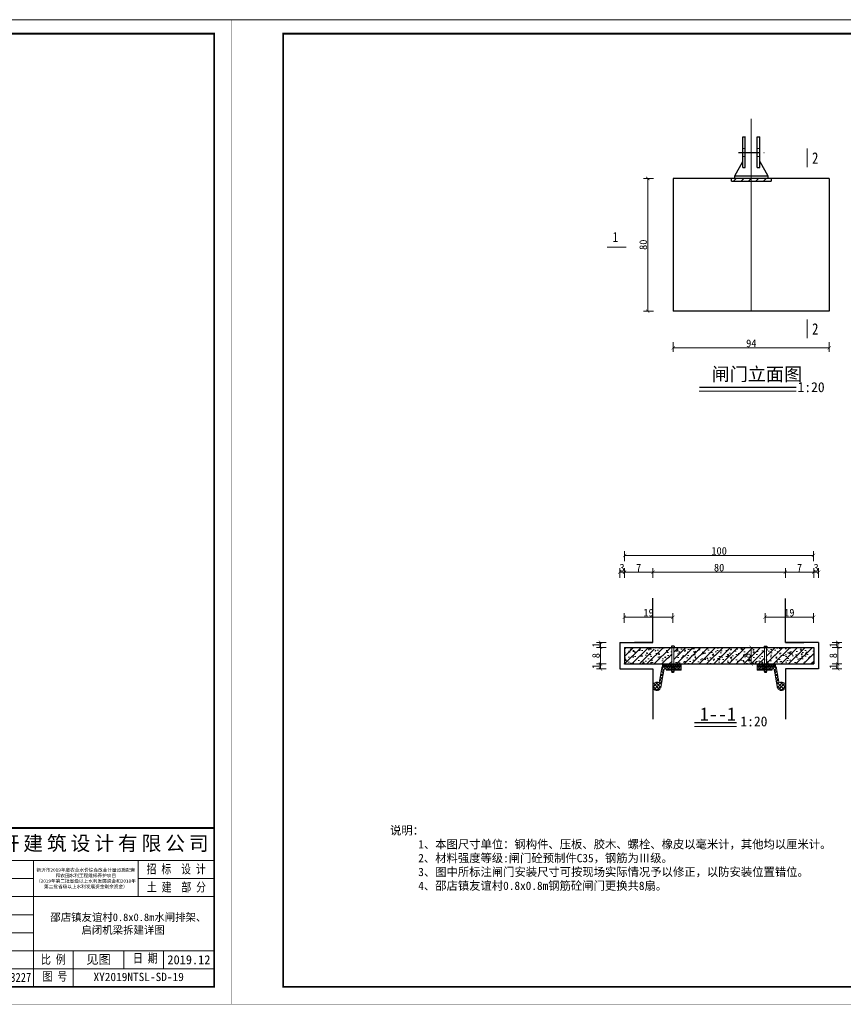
# Model space of a CAD drawing. Extents: x 36231 to 595326, y 3059 to 3871788.
# Tile 41 of 143: x 584519 to 584767, y 3865301 to 3865598. Entities that reach past the tile are written whole.
import ezdxf
from ezdxf.lldxf.tags import DXFTag

# ---------------------------------------------------------------- set-up
doc = ezdxf.new("R2010")
doc.units = 0
doc.header["$PDMODE"] = 32
doc.header["$PDSIZE"] = 0.2
doc.linetypes.add('CENTER', pattern=[50.800000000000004, 31.75, -6.35, 6.35, -6.35])
doc.linetypes.add('HIDDEN', pattern=[0.375, 0.25, -0.125])
doc.layers.get('0').update_dxf_attribs({"linetype": 'CONTINUOUS'})
doc.layers.get('Defpoints').update_dxf_attribs({"linetype": 'CONTINUOUS'})
for name, color, linetype, lineweight in [('0.09标注线', 3, 'CONTINUOUS', 9), ('0.13文字', 3, 'CONTINUOUS', 13), ('图框１', 5, 'CONTINUOUS', 60), ('文字', 7, 'CONTINUOUS', 15), ('文字层', 7, 'CONTINUOUS', 15), ('标注线', 7, 'CONTINUOUS', 18), ('粗实线', 1, 'CONTINUOUS', 40), ('细实线', 3, 'CONTINUOUS', 20), ('细线', 7, 'CONTINUOUS', 15), ('虚线', 251, 'HIDDEN', 15), ('轮廓西线', 1, 'CONTINUOUS', 15)]:
    doc.layers.add(name, color=color, linetype=linetype, lineweight=lineweight)
doc.layers.add('图层4', color=255, linetype='CONTINUOUS')
doc.layers.add('点划线', color=3, linetype='CENTER')
doc.styles.add('-仿宋_GB2312', font='仿宋_GB2312_0.ttf')
doc.styles.add('LYJFS', font='times.ttf', dxfattribs={"width": 0.7})
tags = doc.linetypes.add('DASHDOT2', pattern=[0.5, 0.25, -0.125, 0, -0.125]).pattern_tags.tags
tags[10:11] = [DXFTag(74, 4), DXFTag(75, 0), DXFTag(340, '0'), DXFTag(46, 1.0), DXFTag(50, 0.0), DXFTag(44, 0.0), DXFTag(45, 0.0)]
tags[8:9] = [DXFTag(74, 4), DXFTag(75, 0), DXFTag(340, '0'), DXFTag(46, 1.0), DXFTag(50, 0.0), DXFTag(44, 0.0), DXFTag(45, 0.0)]
tags[6:7] = [DXFTag(74, 4), DXFTag(75, 0), DXFTag(340, '0'), DXFTag(46, 1.0), DXFTag(50, 0.0), DXFTag(44, 0.0), DXFTag(45, 0.0)]
tags[4:5] = [DXFTag(74, 4), DXFTag(75, 0), DXFTag(340, '0'), DXFTag(46, 1.0), DXFTag(50, 0.0), DXFTag(44, 0.0), DXFTag(45, 0.0)]
doc.dimstyles.new('zzzz STANDARD', dxfattribs={"dimtxt": 2.3, "dimasz": 1, "dimexe": 1.25, "dimexo": 1.5, "dimgap": 0.2, "dimtad": 1, "dimdec": 0, "dimlfac": 10, "dimzin": 0, "dimdsep": 46, "dimtxsty": '-仿宋_GB2312', "dimblk": 'ARCHTICK', "dimcen": 0.09, "dimadec": 0, "dimazin": 0, "dimtfac": 1, "dimtdec": 0, "dimtix": 1, "dimtmove": 2, "dimatfit": 3, "dimfxl": 1.7, "dimfxlon": 1, "dimtolj": 1, "dimtzin": 0, "dimlwd": 9, "dimlwe": 9, "dimarcsym": 0})

# ---------------------------------------------------------------- blocks, each defined once
blk = doc.blocks.new('eesz')
at = {"layer": '图框１', "color": 7, "const_width": 0.46666665}
blk.add_lwpolyline([(25244.47424427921, -497.5989567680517), (25244.47424427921, -1980.561866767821), (27344.47416927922, -1980.561866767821), (27344.47416927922, -497.5989567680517)], close=True, dxfattribs=at)
blk.add_lwpolyline([(25244.47424427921, -497.5989567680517), (25244.47424427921, -1980.561866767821), (27344.47416927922, -1980.561866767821), (27344.47416927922, -497.5989567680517)], close=True, dxfattribs=at)
at = {"layer": '图框１', "color": 5, "const_width": 0.46666665}
blk.add_lwpolyline([(25244.47424427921, -497.5989567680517), (25244.47424427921, -1980.561866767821), (27344.47416927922, -1980.561866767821), (27344.47416927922, -497.5989567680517)], close=True, dxfattribs=at)
at = {"layer": '图框１', "color": 7}
blk.add_lwpolyline([(25322.25201927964, -518.3396967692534, 3.111110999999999, 3.111110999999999, 0), (27318.54824427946, -518.3396967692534, 2.592592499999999, 2.592592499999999, 0), (27318.54824427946, -1954.635941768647, 2.592592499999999, 2.592592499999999, 0), (25322.25201927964, -1954.635941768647, 2.592592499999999, 2.592592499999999, 0)], format="xyseb", close=True, dxfattribs=at)
blk.add_lwpolyline([(25322.25201927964, -518.3396967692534, 3.111110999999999, 3.111110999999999, 0), (27318.54824427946, -518.3396967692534, 2.592592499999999, 2.592592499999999, 0), (27318.54824427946, -1954.635941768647, 2.592592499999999, 2.592592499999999, 0), (25322.25201927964, -1954.635941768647, 2.592592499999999, 2.592592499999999, 0)], format="xyseb", close=True, dxfattribs=at)
at = {"layer": '图框１', "color": 5}
blk.add_lwpolyline([(25322.25201927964, -518.3396967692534, 3.111110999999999, 3.111110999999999, 0), (27318.54824427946, -518.3396967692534, 2.592592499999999, 2.592592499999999, 0), (27318.54824427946, -1954.635941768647, 2.592592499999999, 2.592592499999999, 0), (25322.25201927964, -1954.635941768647, 2.592592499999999, 2.592592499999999, 0)], format="xyseb", close=True, dxfattribs=at)
at = {"layer": '细线', "color": 7}
for p, q in [((26850.32603877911, -1715.080394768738), (27318.54824427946, -1715.080394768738)), ((26850.32603877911, -1764.080393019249), (27318.54824427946, -1764.080393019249)), ((26910.21492552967, -1764.080393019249), (26910.21492552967, -1927.41372051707)), ((27008.21492202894, -1764.080393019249), (27008.21492202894, -1927.41372051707)), ((27046.32603177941, -1764.080393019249), (27046.32603177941, -1954.635941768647)), ((27204.21491502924, -1764.080393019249), (27204.21491502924, -1818.524835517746)), ((26850.32603877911, -1791.302614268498), (27046.32603177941, -1791.302614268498)), ((27204.21491502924, -1791.302614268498), (27318.54824427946, -1791.302614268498)), ((26850.32603877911, -1818.524835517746), (27318.54824427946, -1818.524835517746)), ((26850.32603877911, -1845.747056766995), (27046.32603177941, -1845.747056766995)), ((26654.32604577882, -1864.802611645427), (26654.32604577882, -1954.635941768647)), ((26752.32604227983, -1864.802611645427), (26752.32604227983, -1954.635941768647)), ((26556.32604927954, -1872.969278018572), (26850.32603877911, -1872.969278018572)), ((26850.32603877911, -1872.969278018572), (27046.32603177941, -1872.969278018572)), ((26556.32604927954, -1894.747055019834), (26850.32603877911, -1894.747055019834)), ((26850.32603877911, -1900.191499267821), (27318.54824427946, -1900.191499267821)), ((27106.21491852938, -1900.191499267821), (27106.21491852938, -1954.635941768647)), ((27182.43713802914, -1900.191499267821), (27182.43713802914, -1927.41372051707)), ((27242.3260247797, -1900.191499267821), (27242.3260247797, -1927.41372051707)), ((26556.32604927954, -1913.80260989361), (26850.32603877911, -1913.80260989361)), ((26850.32603877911, -1927.41372051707), (27318.54824427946, -1927.41372051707)), ((26556.32604927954, -1932.858164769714), (26850.32603877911, -1932.858164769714))]:
    blk.add_line(p, q, dxfattribs=at)
at = {"layer": '细线', "color": 7, "const_width": 2.722222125}
for points in [[(27318.54824427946, -1715.080394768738), (26850.32603877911, -1715.080394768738), (26850.32603877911, -1954.635941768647)], [(26556.32604927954, -1864.802611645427), (26556.32604927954, -1954.635941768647)]]:
    blk.add_lwpolyline(points, dxfattribs=at)
at = {"layer": '文字', "color": 7, "line_spacing_factor": 0.5, "style": '-仿宋_GB2312'}
for s, insert, char_height, width, attachment_point in [('{\\fSimSun|b0|i0|c134|p2;\\T1.2;\\C256;四川万鼎轩建筑设计有限公司}', (27084.4371415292, -1739.580393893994), 21.777777, 468.2222055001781, 5), ('{\\W0.8;批 准}', (26880.2704821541, -1777.691503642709), 13.611110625, 59.88888675, 5), ('{\\W0.8;招 标  设 计}', (27261.29137848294, -1777.691503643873), 13.611110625, 114.1529269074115, 5), ('{\\W0.8;核 定}', (26880.2704821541, -1804.913724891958), 13.611110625, 59.88888675, 5), ('{\\W0.8;土 建  部 分}', (27261.66570545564, -1804.913724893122), 13.611110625, 114.9015808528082, 5), ('{\\W0.8;审 查}', (26880.2704821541, -1832.135946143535), 13.611110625, 59.88888675, 5), ('{\\W0.8;校 核}', (26880.2704821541, -1859.358167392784), 13.611110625, 59.88888675, 5), ('{\\W0.8;设 计}', (26880.2704821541, -1886.580388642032), 13.611110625, 59.88888675, 5), ('{\\W0.8;制 图}', (26880.2704821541, -1913.80260989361), 13.611110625, 59.88888675, 5), ('{\\W0.8;比 例}', (27076.27047515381, -1913.80260989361), 13.611110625, 59.88888675, 5), ('见图', (27144.32602827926, -1913.802609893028), 13.611110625, 76.22221949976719, 5), ('{\\W0.8;日 期}', (27196.2089412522, -1904.442667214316), 13.611110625, 54.50771360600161, 1), ('2019.12', (27280.437134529, -1913.80260989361), 13.611110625, 76.22221950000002, 5), ('{\\W0.7; 会签单位}', (26605.32604752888, -1943.747053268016), 10.8888885, 97.9999965, 5), ('{\\W0.7;会签者}', (26703.32604402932, -1943.747053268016), 10.8888885, 97.9999965, 5), ('{\\W0.7;日期}', (26801.32604052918, -1943.747053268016), 10.8888885, 97.9999965, 5), ('{\\W0.85;设计证书编号：A251033227}', (26948.32603527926, -1941.024831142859), 13.611110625, 195.9999930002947, 5), ('{\\W0.8;图 号}', (27060.09783500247, -1931.664888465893), 13.611110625, 54.50771360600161, 1)]:
    blk.add_mtext(s, dxfattribs=dict(at, insert=insert, char_height=char_height, width=width, attachment_point=attachment_point))
at = {"layer": '文字', "color": 7, "insert": (27125.27047340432, -1791.302614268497), "char_height": 5, "width": 157.8888832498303, "attachment_point": 5, "style": '-仿宋_GB2312'}
blk.add_mtext('新沂市2019年度农业水价综合改革计量设施配套\\P和农田水利工程维修养护项目\\P（2019年第二批省级以上水利发展资金和2018年\\P第二批省级以上水利发展资金剩余资金）', dxfattribs=at)
blk = doc.blocks.new('_ARCHTICK')
at = {"color": 0, "linetype": 'ByBlock', "const_width": 0.15}
blk.add_lwpolyline([(-0.5, -0.5), (0.5, 0.5)], dxfattribs=at)
blk = doc.blocks.new('*D2252')
at = {"layer": 'Defpoints', "color": 0, "lineweight": 13}
for p in [(584701.0108548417, 3865403.494614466), (584693.7798039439, 3865401.994614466), (584699.5608548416, 3865401.994614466)]:
    blk.add_point(p, dxfattribs=at)
at = {"layer": '细实线', "color": 0, "lineweight": 9}
for p, q in [((584695.4798039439, 3865403.494614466), (584692.5298039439, 3865403.494614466)), ((584693.7798039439, 3865403.494614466), (584693.7798039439, 3865401.994614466)), ((584695.4798039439, 3865401.994614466), (584692.5298039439, 3865401.994614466))]:
    blk.add_line(p, q, dxfattribs=at)
for p, rotation in [((584693.7798039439, 3865403.494614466), 90), ((584693.7798039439, 3865401.994614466), 270)]:
    blk.add_blockref('_ARCHTICK', p, dxfattribs=dict(at, rotation=rotation))
at = {"layer": '细实线', "color": 0, "lineweight": 9, "insert": (584692.4298039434, 3865402.744614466), "char_height": 2.3, "attachment_point": 5, "rotation": 90, "style": '-仿宋_GB2312'}
blk.add_mtext('\\A1;1', dxfattribs=at)
blk = doc.blocks.new('*D2253')
at = {"layer": 'Defpoints', "color": 0, "lineweight": 13}
for p in [(584693.7798039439, 3865409.994614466), (584700.3894262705, 3865409.994614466), (584701.0108548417, 3865408.494614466)]:
    blk.add_point(p, dxfattribs=at)
at = {"layer": '细实线', "color": 0, "lineweight": 9}
for p, q in [((584695.4798039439, 3865409.994614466), (584692.5298039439, 3865409.994614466)), ((584695.4798039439, 3865408.494614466), (584692.5298039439, 3865408.494614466)), ((584693.7798039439, 3865408.494614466), (584693.7798039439, 3865409.994614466))]:
    blk.add_line(p, q, dxfattribs=at)
for p, rotation in [((584693.7798039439, 3865409.994614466), 90), ((584693.7798039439, 3865408.494614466), 270)]:
    blk.add_blockref('_ARCHTICK', p, dxfattribs=dict(at, rotation=rotation))
at = {"layer": '细实线', "color": 0, "lineweight": 9, "insert": (584692.4298039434, 3865409.244614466), "char_height": 2.3, "attachment_point": 5, "rotation": 90, "style": '-仿宋_GB2312'}
blk.add_mtext('\\A1;1', dxfattribs=at)
blk = doc.blocks.new('*D2245')
at = {"layer": 'Defpoints', "color": 0, "lineweight": 13}
for p in [(584701.0108548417, 3865431.15087729), (584699.5608548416, 3865407.835886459), (584701.0108548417, 3865404.335886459)]:
    blk.add_point(p, dxfattribs=at)
at = {"layer": '细实线', "color": 0, "lineweight": 9}
for p, q in [((584699.5608548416, 3865429.45087729), (584699.5608548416, 3865432.40087729)), ((584701.0108548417, 3865429.45087729), (584701.0108548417, 3865432.40087729)), ((584699.5608548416, 3865431.15087729), (584701.0108548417, 3865431.15087729))]:
    blk.add_line(p, q, dxfattribs=at)
at = {"layer": '细实线', "color": 0, "lineweight": 9, "rotation": 180}
blk.add_blockref('_ARCHTICK', (584699.5608548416, 3865431.15087729), dxfattribs=at)
at = {"layer": '细实线', "color": 0, "lineweight": 9}
blk.add_blockref('_ARCHTICK', (584701.0108548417, 3865431.15087729), dxfattribs=at)
at = {"layer": '细实线', "color": 0, "lineweight": 9, "insert": (584700.2858548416, 3865432.50087729), "char_height": 2.3, "attachment_point": 5, "style": '-仿宋_GB2312'}
blk.add_mtext('\\A1;3', dxfattribs=at)
blk = doc.blocks.new('*D2254')
at = {"layer": 'Defpoints', "color": 0, "lineweight": 13}
for p in [(584758.0108548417, 3865403.494614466), (584759.4608548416, 3865401.994614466), (584765.2419057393, 3865401.994614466)]:
    blk.add_point(p, dxfattribs=at)
at = {"layer": '细实线', "color": 0, "lineweight": 9}
for p, q in [((584763.5419057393, 3865403.494614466), (584766.4919057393, 3865403.494614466)), ((584765.2419057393, 3865403.494614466), (584765.2419057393, 3865401.994614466)), ((584763.5419057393, 3865401.994614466), (584766.4919057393, 3865401.994614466))]:
    blk.add_line(p, q, dxfattribs=at)
for p, rotation in [((584765.2419057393, 3865403.494614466), 90), ((584765.2419057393, 3865401.994614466), 270)]:
    blk.add_blockref('_ARCHTICK', p, dxfattribs=dict(at, rotation=rotation))
at = {"layer": '细实线', "color": 0, "lineweight": 9, "insert": (584763.8919057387, 3865402.744614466), "char_height": 2.3, "attachment_point": 5, "rotation": 90, "style": '-仿宋_GB2312'}
blk.add_mtext('\\A1;1', dxfattribs=at)
blk = doc.blocks.new('*D2246')
at = {"layer": 'Defpoints', "color": 0, "lineweight": 13}
for p in [(584758.0108548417, 3865431.15087729), (584749.4608548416, 3865407.835886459), (584758.0108548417, 3865404.335886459)]:
    blk.add_point(p, dxfattribs=at)
at = {"layer": '细实线', "color": 0, "lineweight": 9}
for p, q in [((584749.4608548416, 3865429.45087729), (584749.4608548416, 3865432.40087729)), ((584758.0108548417, 3865429.45087729), (584758.0108548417, 3865432.40087729)), ((584749.4608548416, 3865431.15087729), (584758.0108548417, 3865431.15087729))]:
    blk.add_line(p, q, dxfattribs=at)
at = {"layer": '细实线', "color": 0, "lineweight": 9, "rotation": 180}
blk.add_blockref('_ARCHTICK', (584749.4608548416, 3865431.15087729), dxfattribs=at)
at = {"layer": '细实线', "color": 0, "lineweight": 9}
blk.add_blockref('_ARCHTICK', (584758.0108548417, 3865431.15087729), dxfattribs=at)
at = {"layer": '细实线', "color": 0, "lineweight": 9, "insert": (584753.7358548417, 3865432.50087729), "char_height": 2.3, "attachment_point": 5, "style": '-仿宋_GB2312'}
blk.add_mtext('\\A1;7', dxfattribs=at)
blk = doc.blocks.new('*D2255')
at = {"layer": 'Defpoints', "color": 0, "lineweight": 13}
for p in [(584758.0108548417, 3865408.494614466), (584758.6322834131, 3865409.994614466), (584765.2419057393, 3865409.994614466)]:
    blk.add_point(p, dxfattribs=at)
at = {"layer": '细实线', "color": 0, "lineweight": 9}
for p, q in [((584763.5419057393, 3865409.994614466), (584766.4919057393, 3865409.994614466)), ((584763.5419057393, 3865408.494614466), (584766.4919057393, 3865408.494614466)), ((584765.2419057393, 3865408.494614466), (584765.2419057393, 3865409.994614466))]:
    blk.add_line(p, q, dxfattribs=at)
for p, rotation in [((584765.2419057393, 3865409.994614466), 90), ((584765.2419057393, 3865408.494614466), 270)]:
    blk.add_blockref('_ARCHTICK', p, dxfattribs=dict(at, rotation=rotation))
at = {"layer": '细实线', "color": 0, "lineweight": 9, "insert": (584763.8919057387, 3865409.244614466), "char_height": 2.3, "attachment_point": 5, "rotation": 90, "style": '-仿宋_GB2312'}
blk.add_mtext('\\A1;1', dxfattribs=at)
blk = doc.blocks.new('*D2248')
at = {"layer": 'Defpoints', "color": 0, "lineweight": 13}
for p in [(584758.0108548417, 3865431.15087729), (584759.4608548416, 3865407.835886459), (584758.0108548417, 3865404.335886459)]:
    blk.add_point(p, dxfattribs=at)
at = {"layer": '细实线', "color": 0, "lineweight": 9}
for p, q in [((584758.0108548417, 3865429.45087729), (584758.0108548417, 3865432.40087729)), ((584759.4608548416, 3865429.45087729), (584759.4608548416, 3865432.40087729)), ((584759.4608548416, 3865431.15087729), (584758.0108548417, 3865431.15087729))]:
    blk.add_line(p, q, dxfattribs=at)
at = {"layer": '细实线', "color": 0, "lineweight": 9, "rotation": 180}
blk.add_blockref('_ARCHTICK', (584758.0108548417, 3865431.15087729), dxfattribs=at)
at = {"layer": '细实线', "color": 0, "lineweight": 9}
blk.add_blockref('_ARCHTICK', (584759.4608548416, 3865431.15087729), dxfattribs=at)
at = {"layer": '细实线', "color": 0, "lineweight": 9, "insert": (584758.7358548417, 3865432.50087729), "char_height": 2.3, "attachment_point": 5, "style": '-仿宋_GB2312'}
blk.add_mtext('\\A1;3', dxfattribs=at)
blk = doc.blocks.new('*D2249')
at = {"layer": 'Defpoints', "color": 0, "lineweight": 13}
for p in [(584709.5608548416, 3865431.15087729), (584709.5608548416, 3865423.306985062), (584749.4608548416, 3865423.257461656)]:
    blk.add_point(p, dxfattribs=at)
at = {"layer": '细实线', "color": 0, "lineweight": 9}
for p, q in [((584709.5608548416, 3865429.45087729), (584709.5608548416, 3865432.40087729)), ((584749.4608548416, 3865429.45087729), (584749.4608548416, 3865432.40087729)), ((584749.4608548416, 3865431.15087729), (584709.5608548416, 3865431.15087729))]:
    blk.add_line(p, q, dxfattribs=at)
at = {"layer": '细实线', "color": 0, "lineweight": 9, "rotation": 180}
blk.add_blockref('_ARCHTICK', (584709.5608548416, 3865431.15087729), dxfattribs=at)
at = {"layer": '细实线', "color": 0, "lineweight": 9}
blk.add_blockref('_ARCHTICK', (584749.4608548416, 3865431.15087729), dxfattribs=at)
at = {"layer": '细实线', "color": 0, "lineweight": 9, "insert": (584729.5108548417, 3865432.50087729), "char_height": 2.3, "attachment_point": 5, "style": '-仿宋_GB2312'}
blk.add_mtext('\\A1;80', dxfattribs=at)
blk = doc.blocks.new('*D2250')
at = {"layer": 'Defpoints', "color": 0, "lineweight": 13}
for p in [(584701.0108548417, 3865431.15087729), (584701.0108548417, 3865429.45087729), (584709.5608548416, 3865423.306985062)]:
    blk.add_point(p, dxfattribs=at)
at = {"layer": '细实线', "color": 0, "lineweight": 9}
for p, q in [((584701.0108548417, 3865430.95087729), (584701.0108548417, 3865432.40087729)), ((584709.5608548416, 3865429.45087729), (584709.5608548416, 3865432.40087729)), ((584709.5608548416, 3865431.15087729), (584701.0108548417, 3865431.15087729))]:
    blk.add_line(p, q, dxfattribs=at)
at = {"layer": '细实线', "color": 0, "lineweight": 9, "rotation": 180}
blk.add_blockref('_ARCHTICK', (584701.0108548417, 3865431.15087729), dxfattribs=at)
at = {"layer": '细实线', "color": 0, "lineweight": 9}
blk.add_blockref('_ARCHTICK', (584709.5608548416, 3865431.15087729), dxfattribs=at)
at = {"layer": '细实线', "color": 0, "lineweight": 9, "insert": (584705.2858548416, 3865432.50087729), "char_height": 2.3, "attachment_point": 5, "style": '-仿宋_GB2312'}
blk.add_mtext('\\A1;7', dxfattribs=at)
blk = doc.blocks.new('*D2241')
at = {"layer": 'Defpoints', "color": 0, "lineweight": 13}
for p in [(584739.1811104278, 3865408.494614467), (584739.1811104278, 3865408.494614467), (584739.181110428, 3865403.494614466)]:
    blk.add_point(p, dxfattribs=at)
at = {"layer": '细实线', "color": 0, "lineweight": 9}
for p, q in [((584739.1811104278, 3865408.494614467), (584737.9311104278, 3865408.494614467)), ((584739.1811104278, 3865403.494614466), (584739.1811104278, 3865408.494614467)), ((584739.1811104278, 3865403.494614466), (584737.9311104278, 3865403.494614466))]:
    blk.add_line(p, q, dxfattribs=at)
for p, rotation in [((584739.1811104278, 3865408.494614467), 90), ((584739.1811104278, 3865403.494614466), 270)]:
    blk.add_blockref('_ARCHTICK', p, dxfattribs=dict(at, rotation=rotation))
at = {"layer": '细实线', "color": 0, "lineweight": 9, "insert": (584737.8311104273, 3865405.994614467), "char_height": 2.3, "attachment_point": 5, "rotation": 90, "style": '-仿宋_GB2312'}
blk.add_mtext('\\A1;8', dxfattribs=at)
blk = doc.blocks.new('*D2243')
at = {"layer": 'Defpoints', "color": 0, "lineweight": 13}
for p in [(584743.3451796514, 3865417.582177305), (584757.9608548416, 3865408.494614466), (584743.3451796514, 3865400.927269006)]:
    blk.add_point(p, dxfattribs=at)
at = {"layer": '细实线', "color": 0, "lineweight": 9}
for p, q in [((584743.3451796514, 3865415.882177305), (584743.3451796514, 3865418.832177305)), ((584757.9608548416, 3865417.582177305), (584743.3451796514, 3865417.582177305)), ((584757.9608548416, 3865415.882177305), (584757.9608548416, 3865418.832177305))]:
    blk.add_line(p, q, dxfattribs=at)
at = {"layer": '细实线', "color": 0, "lineweight": 9, "rotation": 180}
blk.add_blockref('_ARCHTICK', (584743.3451796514, 3865417.582177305), dxfattribs=at)
at = {"layer": '细实线', "color": 0, "lineweight": 9}
blk.add_blockref('_ARCHTICK', (584757.9608548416, 3865417.582177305), dxfattribs=at)
at = {"layer": '细实线', "color": 0, "lineweight": 9, "insert": (584750.6530172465, 3865418.932177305), "char_height": 2.3, "attachment_point": 5, "style": '-仿宋_GB2312'}
blk.add_mtext('\\A1;19', dxfattribs=at)

msp = doc.modelspace()

# ---------------------------------------------------------------- hatches: boundary and pattern name
at = {"layer": '0.09标注线', "lineweight": 13}
h = msp.add_hatch(dxfattribs=at)
h.set_pattern_fill('ANSI31', color=256, scale=0.5, style=0)
h.set_pattern_definition([(45, (584701.0108548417, 3865403.494614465), (-1.122532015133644, 1.122532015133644), [])])
h.paths.add_polyline_path([(584758.0108548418, 3865403.494614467), (584758.0108548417, 3865408.494614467), (584749.0233548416, 3865408.494614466), (584749.0233548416, 3865407.582277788, -0.5773502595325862), (584748.863644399, 3865407.490068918, 0.1316525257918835), (584748.9168812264, 3865407.475804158, 0.4142135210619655), (584749.0233548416, 3865407.582277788), (584749.0233548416, 3865408.494614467), (584743.6951796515, 3865408.494614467), (584743.6951796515, 3865403.494614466), (584746.4951796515, 3865403.494614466)])
h.paths.add_polyline_path([(584743.0951796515, 3865403.494614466), (584743.0951796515, 3865408.494614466), (584715.9265300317, 3865408.494614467), (584715.9265300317, 3865403.494614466), (584718.1265300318, 3865403.494614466)])
h.paths.add_polyline_path([(584715.3265300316, 3865403.494614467), (584715.3265300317, 3865408.494614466), (584710.2113021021, 3865408.494614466), (584710.2113021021, 3865407.582277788, -1.000033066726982), (584709.9983548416, 3865407.582277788), (584709.9983548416, 3865408.494614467), (584702.6233548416, 3865408.494614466), (584702.6233548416, 3865407.582277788, -1), (584702.4104075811, 3865407.582277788), (584702.4104075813, 3865408.494614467), (584701.0108548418, 3865408.494614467), (584701.0108548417, 3865403.494614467)])
h.paths.add_polyline_path([(584736.0613910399, 3865404.08312798), (584736.0613910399, 3865407.906100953), (584739.5113910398, 3865407.906100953), (584739.5113910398, 3865404.08312798)], flags=24)
h = msp.add_hatch(dxfattribs=at)
h.set_pattern_fill('AR-CONC', color=256, scale=0.02, style=0)
h.set_pattern_definition([(49.99999999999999, (584701.0108548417, 3865403.494614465), (3.64369337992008, -0.3187817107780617), [0.381, -4.191000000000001]), (355, (584701.0108548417, 3865403.494614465), (-0.7048565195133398, 3.8211328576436), [0.3048, -3.3528]), (100.451, (584701.3144948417, 3865403.468049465), (2.938850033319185, 3.502333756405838), [0.3238, -3.5618]), (46.18420000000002, (584701.0108548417, 3865404.510614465), (5.421580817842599, -0.8408465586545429), [0.5714999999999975, -6.28649999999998]), (96.6356, (584701.4626528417, 3865404.440544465), (4.748084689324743, 4.948511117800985), [0.4857, -5.3427]), (351.1840000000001, (584701.0108548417, 3865404.510614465), (4.748092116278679, 4.948502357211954), [0.4572, -5.0292]), (21, (584701.5188548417, 3865404.256614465), (3.032297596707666, -2.04531037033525), [0.381, -4.191000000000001]), (326.0000000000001, (584701.5188548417, 3865404.256614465), (1.236040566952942, 3.683759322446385), [0.3048, -3.3528]), (71.4514, (584701.7715448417, 3865404.086172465), (4.268329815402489, 1.638457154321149), [0.3238, -3.5618]), (37.50000000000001, (584701.0108548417, 3865403.494614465), (0.06177206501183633, 1.691100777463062), [0, -3.31216, 0, -3.4036, 0, -3.3655]), (7.499999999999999, (584701.0108548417, 3865403.494614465), (1.336393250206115, 2.00361149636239), [0, -1.94056, 0, -3.23596, 0, -1.2827]), (327.5, (584699.8780148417, 3865403.494614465), (2.711811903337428, -0.1145748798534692), [0, -1.27, 0, -3.9624, 0, -5.2578]), (317.5, (584699.3700148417, 3865403.494614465), (2.962583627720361, 0.5085298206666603), [0, -1.651, 0, -2.63144, 0, -3.7338])])
h.paths.add_polyline_path([(584743.6951796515, 3865403.494614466), (584746.4951796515, 3865403.494614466), (584758.0108548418, 3865403.494614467), (584758.0108548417, 3865408.494614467), (584749.0233548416, 3865408.494614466), (584749.0233548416, 3865407.582277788, -0.5773502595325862), (584748.863644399, 3865407.490068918, 0.1316525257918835), (584748.9168812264, 3865407.475804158, 0.4142135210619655), (584749.0233548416, 3865407.582277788), (584749.0233548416, 3865408.494614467), (584743.6951796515, 3865408.494614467)])
h.paths.add_polyline_path([(584715.9265300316, 3865408.494614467), (584715.9265300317, 3865403.494614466), (584718.1265300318, 3865403.494614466), (584743.0951796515, 3865403.494614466), (584743.0951796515, 3865408.494614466)])
h.paths.add_polyline_path([(584710.2113021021, 3865408.494614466), (584710.2113021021, 3865407.582277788, -1.000033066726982), (584709.9983548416, 3865407.582277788), (584709.9983548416, 3865408.494614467), (584702.6233548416, 3865408.494614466), (584702.6233548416, 3865407.582277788, -1), (584702.4104075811, 3865407.582277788), (584702.4104075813, 3865408.494614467), (584701.0108548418, 3865408.494614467), (584701.0108548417, 3865403.494614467), (584715.3265300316, 3865403.494614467), (584715.3265300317, 3865408.494614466)])
h.paths.add_polyline_path([(584736.0613910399, 3865404.08312798), (584736.0613910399, 3865407.906100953), (584739.5113910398, 3865407.906100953), (584739.5113910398, 3865404.08312798)], flags=24)
at = {"layer": '标注线'}
h = msp.add_hatch(dxfattribs=at)
h.set_pattern_fill('ANSI31', scale=0.5, style=0)
h.set_pattern_definition([(45, (582772.9271627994, 3863751.961399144), (-1.122532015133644, 1.122532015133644), [])])
h.paths.add_polyline_path([(584745.2087126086, 3865549.808642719), (584733.2087126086, 3865549.808642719), (584733.2087126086, 3865549.008642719), (584745.2087126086, 3865549.008642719)])
at = {"layer": '虚线', "ltscale": 0.1}
h = msp.add_hatch(dxfattribs=at)
h.set_pattern_fill('ANSI37', scale=0.45, angle=180, style=0)
h.set_pattern_definition([(135, (581401.5652125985, 3864788.947855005), (0.5051394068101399, 0.50513940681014), []), (45.00000000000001, (581401.5652125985, 3864788.947855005), (0.50513940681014, -0.5051394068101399), [])])
h.paths.add_polyline_path([(584711.986947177, 3865396.527554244, -3.353267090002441), (584711.4472803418, 3865397.786029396), (584712.3216126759, 3865402.744614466), (584718.0716126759, 3865402.744614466), (584718.0716126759, 3865401.994614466), (584712.9509373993, 3865401.994614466)])
h = msp.add_hatch(dxfattribs=at)
h.set_pattern_fill('_USER', scale=0.375, angle=135, style=0, double=1, pattern_type=0)
h.set_pattern_definition([(225, (583366.1197508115, 3864935.805512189), (-0.2651650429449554, 0.2651650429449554), []), (135, (583366.1197508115, 3864935.805512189), (0.2651650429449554, 0.2651650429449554), [])])
h.paths.add_polyline_path([(584712.4716126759, 3865402.744614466), (584712.4716126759, 3865403.494614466), (584718.0716126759, 3865403.494614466), (584718.0716126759, 3865402.744614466)])
h = msp.add_hatch(dxfattribs=at)
h.set_pattern_fill('_USER', scale=0.375, angle=135, style=0, double=1, pattern_type=0)
h.set_pattern_definition([(315, (586092.8970415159, 3864935.80551219), (0.2651650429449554, 0.2651650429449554), []), (45.00000000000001, (586092.8970415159, 3864935.80551219), (-0.2651650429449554, 0.2651650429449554), [])])
h.paths.add_polyline_path([(584746.5451796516, 3865402.744614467), (584746.5451796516, 3865403.494614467), (584740.9451796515, 3865403.494614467), (584740.9451796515, 3865402.744614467)])
h = msp.add_hatch(dxfattribs=at)
h.set_pattern_fill('ANSI37', scale=0.45, angle=180, style=0)
h.set_pattern_definition([(45.00000000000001, (588057.4515797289, 3864788.947855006), (-0.5051394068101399, 0.50513940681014), []), (135, (588057.4515797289, 3864788.947855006), (-0.50513940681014, -0.5051394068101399), [])])
h.paths.add_polyline_path([(584747.0298451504, 3865396.527554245, 3.353267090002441), (584747.5695119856, 3865397.786029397), (584746.6951796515, 3865402.744614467), (584740.9451796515, 3865402.744614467), (584740.9451796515, 3865401.994614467), (584746.0658549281, 3865401.994614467)])
h = msp.add_hatch(dxfattribs=at)
h.set_pattern_fill('ANSI31', scale=0.1, angle=180, style=0)
h.set_pattern_definition([(135, (583366.1197508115, 3864937.944751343), (0.2245064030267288, 0.2245064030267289), [])])
h.paths.add_polyline_path([(584718.0716126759, 3865401.594614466), (584713.5716126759, 3865401.594614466), (584713.5716126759, 3865401.994614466), (584718.0716126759, 3865401.994614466)])
h = msp.add_hatch(dxfattribs=at)
h.set_pattern_fill('ANSI31', scale=0.1, angle=180, style=0)
h.set_pattern_definition([(45.00000000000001, (586092.8970415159, 3864937.944751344), (-0.2245064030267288, 0.2245064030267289), [])])
h.paths.add_polyline_path([(584740.9451796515, 3865401.594614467), (584745.4451796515, 3865401.594614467), (584745.4451796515, 3865401.994614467), (584740.9451796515, 3865401.994614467)])

# ---------------------------------------------------------------- linework, layer by layer
at = {"layer": '0.13文字', "lineweight": 13}
msp.add_line((590756.6746656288, 3865597.576640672), (583664.2750096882, 3865597.576640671), dxfattribs=at)
at = {"layer": '图层4', "color": 7}
for p, q in [((584715.1716126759, 3865408.894614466), (584715.1716126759, 3865408.494614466)), ((584715.9716126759, 3865408.894614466), (584715.1716126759, 3865408.894614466)), ((584715.9716126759, 3865408.894614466), (584715.9716126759, 3865408.494614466)), ((584743.0451796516, 3865408.894614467), (584743.8451796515, 3865408.894614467)), ((584743.0451796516, 3865408.894614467), (584743.0451796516, 3865408.494614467)), ((584743.8451796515, 3865408.894614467), (584743.8451796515, 3865408.494614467))]:
    msp.add_line(p, q, dxfattribs=at)
at = {"layer": '标注线', "color": 7}
for p, q in [((584723.5230114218, 3865485.66145842), (584752.7339090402, 3865485.66145842)), ((584722.0496416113, 3865384.681525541), (584734.7612209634, 3865384.681525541))]:
    msp.add_line(p, q, dxfattribs=at)
for points, const_width in [([(584756.0424563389, 3865553.094596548), (584756.0424563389, 3865558.835803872)], 0.28), ([(584701.523296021, 3865529.043731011), (584695.782088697, 3865529.043731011)], 0.28), ([(584756.0424563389, 3865501.609006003), (584756.0424563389, 3865507.350213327)], 0.28), ([(584723.5230114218, 3865486.842774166), (584752.7339090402, 3865486.842774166)], 0.4), ([(584722.0496416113, 3865385.755486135), (584734.7612209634, 3865385.755486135)], 0.4)]:
    msp.add_lwpolyline(points, dxfattribs=dict(at, const_width=const_width))
at = {"layer": '点划线', "color": 7, "ltscale": 0.2}
msp.add_line((584735.3977819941, 3865557.558642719), (584743.1080336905, 3865557.558642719), dxfattribs=at)
at = {"layer": '细实线', "color": 1, "linetype": 'DASHDOT2', "ltscale": 9}
msp.add_line((584739.2087126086, 3865567.757983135), (584739.2087126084, 3865509.808642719), dxfattribs=at)
at = {"layer": '细实线', "ltscale": 8}
msp.add_line((584701.0108548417, 3865403.494614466), (584701.0108548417, 3865405.994614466), dxfattribs=at)
at = {"layer": '虚线', "color": 7}
for p, q in [((584736.6087126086, 3865558.838642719), (584737.4087126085, 3865558.838642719)), ((584736.6087126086, 3865556.438642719), (584737.4087126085, 3865556.438642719)), ((584741.0087126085, 3865558.838642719), (584741.8087126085, 3865558.838642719)), ((584741.0087126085, 3865556.438642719), (584741.8087126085, 3865556.438642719))]:
    msp.add_line(p, q, dxfattribs=at)
at = {"layer": '虚线', "color": 7, "ltscale": 0.1}
for p, q in [((584715.2716126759, 3865408.494614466), (584715.2716126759, 3865400.994614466)), ((584715.8716126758, 3865408.494614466), (584715.8716126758, 3865400.994614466)), ((584743.1451796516, 3865408.494614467), (584743.1451796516, 3865400.994614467)), ((584743.7451796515, 3865408.494614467), (584743.7451796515, 3865400.994614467)), ((584711.4472803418, 3865397.786029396), (584712.3216126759, 3865402.744614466)), ((584718.0716126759, 3865402.744614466), (584712.3216126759, 3865402.744614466)), ((584712.4716126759, 3865403.494614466), (584712.4716126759, 3865402.744614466)), ((584712.4716126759, 3865402.744614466), (584718.0716126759, 3865402.744614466)), ((584718.0716126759, 3865402.744614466), (584718.0716126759, 3865403.494614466)), ((584718.0716126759, 3865401.594614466), (584718.0716126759, 3865402.744614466)), ((584740.9451796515, 3865402.744614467), (584740.9451796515, 3865403.494614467)), ((584740.9451796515, 3865401.594614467), (584740.9451796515, 3865402.744614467)), ((584740.9451796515, 3865402.744614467), (584746.6951796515, 3865402.744614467)), ((584746.5451796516, 3865402.744614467), (584740.9451796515, 3865402.744614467)), ((584746.5451796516, 3865403.494614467), (584746.5451796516, 3865402.744614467)), ((584747.5695119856, 3865397.786029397), (584746.6951796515, 3865402.744614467)), ((584711.986947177, 3865396.527554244), (584712.9509373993, 3865401.994614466)), ((584718.0716126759, 3865401.994614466), (584712.9509373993, 3865401.994614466)), ((584713.5716126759, 3865401.994614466), (584713.5716126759, 3865401.594614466)), ((584718.0716126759, 3865401.594614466), (584713.5716126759, 3865401.594614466)), ((584715.1716126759, 3865401.194614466), (584715.1716126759, 3865401.594614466)), ((584715.9716126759, 3865401.194614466), (584715.1716126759, 3865401.194614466)), ((584715.2716126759, 3865401.194614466), (584715.2716126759, 3865400.927269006)), ((584715.2716126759, 3865400.927269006), (584715.8716126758, 3865400.927269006)), ((584715.8716126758, 3865401.194614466), (584715.8716126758, 3865400.927269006)), ((584715.9716126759, 3865401.194614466), (584715.9716126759, 3865401.594614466)), ((584740.9451796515, 3865401.994614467), (584746.0658549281, 3865401.994614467)), ((584740.9451796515, 3865401.594614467), (584745.4451796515, 3865401.594614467)), ((584743.0451796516, 3865401.194614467), (584743.0451796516, 3865401.594614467)), ((584743.0451796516, 3865401.194614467), (584743.8451796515, 3865401.194614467)), ((584743.1451796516, 3865401.194614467), (584743.1451796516, 3865400.927269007)), ((584743.7451796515, 3865400.927269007), (584743.1451796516, 3865400.927269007)), ((584743.7451796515, 3865401.194614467), (584743.7451796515, 3865400.927269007)), ((584743.8451796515, 3865401.194614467), (584743.8451796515, 3865401.594614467)), ((584745.4451796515, 3865401.994614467), (584745.4451796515, 3865401.594614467)), ((584747.0298451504, 3865396.527554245), (584746.0658549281, 3865401.994614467))]:
    msp.add_line(p, q, dxfattribs=at)
for centre, start, end in [((584710.7559374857, 3865396.744614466), 56.42182154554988, 349.9999999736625), ((584748.2608548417, 3865396.744614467), 190.0000000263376, 123.5781784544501)]:
    msp.add_arc(centre, 1.25, start, end, dxfattribs=at)
at = {"layer": '轮廓西线', "color": 4, "lineweight": 30}
for p, q in [((584736.6087126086, 3865553.129463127), (584736.6087126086, 3865562.329463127)), ((584736.6179686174, 3865562.329435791), (584737.4179686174, 3865562.329435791)), ((584737.4087126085, 3865553.129463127), (584737.4087126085, 3865562.329463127)), ((584741.0087126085, 3865553.129463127), (584741.0087126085, 3865562.329463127)), ((584741.0179686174, 3865562.329435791), (584741.8179686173, 3865562.329435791)), ((584741.8087126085, 3865553.129463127), (584741.8087126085, 3865562.329463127)), ((584734.2087126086, 3865550.608642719), (584736.6087126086, 3865554.888642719)), ((584741.8087126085, 3865554.888642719), (584744.2087126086, 3865550.608642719)), ((584734.2087126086, 3865550.608642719), (584744.2087126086, 3865550.608642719)), ((584734.2087126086, 3865549.808642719), (584734.2087126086, 3865550.608642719)), ((584736.6087126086, 3865553.129463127), (584737.4087126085, 3865553.129463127)), ((584741.0087126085, 3865553.129463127), (584741.8087126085, 3865553.129463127)), ((584744.2087126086, 3865550.608642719), (584744.2087126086, 3865549.808642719)), ((584715.7087126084, 3865549.808642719), (584715.7087126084, 3865509.808642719)), ((584762.7087126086, 3865549.808642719), (584715.7087126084, 3865549.808642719)), ((584733.2087126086, 3865549.008642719), (584733.2087126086, 3865549.808642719)), ((584733.2087126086, 3865549.008642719), (584745.2087126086, 3865549.008642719)), ((584745.2087126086, 3865549.808642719), (584745.2087126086, 3865549.008642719)), ((584762.7087126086, 3865549.808642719), (584762.7087126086, 3865509.80864272)), ((584762.7087126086, 3865509.80864272), (584715.7087126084, 3865509.808642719)), ((584709.5608548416, 3865409.994614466), (584709.5608548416, 3865423.306985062)), ((584749.4608548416, 3865409.994614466), (584749.4608548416, 3865423.257461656)), ((584699.5608548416, 3865409.994614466), (584709.5608548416, 3865409.994614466)), ((584699.5608548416, 3865409.994614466), (584699.5608548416, 3865401.994614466)), ((584699.5608548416, 3865409.994614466), (584709.5608548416, 3865409.994614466)), ((584701.0108548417, 3865408.494614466), (584701.0108548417, 3865403.494614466)), ((584701.0108548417, 3865408.494614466), (584758.0108548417, 3865408.494614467)), ((584709.5608548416, 3865409.994614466), (584704.0153872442, 3865409.994614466)), ((584759.4608548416, 3865409.994614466), (584749.4608548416, 3865409.994614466)), ((584749.4608548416, 3865409.994614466), (584755.0063224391, 3865409.994614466)), ((584759.4608548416, 3865409.994614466), (584749.4608548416, 3865409.994614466)), ((584758.0108548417, 3865408.494614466), (584758.0108548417, 3865403.494614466)), ((584759.4608548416, 3865409.994614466), (584759.4608548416, 3865401.994614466)), ((584701.0108548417, 3865403.494614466), (584758.0108548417, 3865403.494614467)), ((584699.5608548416, 3865401.994614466), (584709.5608548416, 3865401.994614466)), ((584709.5108548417, 3865401.994614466), (584709.5108548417, 3865386.815175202)), ((584759.4608548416, 3865401.994614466), (584749.4608548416, 3865401.994614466)), ((584749.5108548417, 3865401.994614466), (584749.5108548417, 3865386.815175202))]:
    msp.add_line(p, q, dxfattribs=at)

# ---------------------------------------------------------------- block references
at = {"layer": '文字层', "xscale": 0.1999999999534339, "yscale": 0.2000000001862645, "zscale": 0.2}
for p in [(579113.7078996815, 3865697.096432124), (579533.7078845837, 3865697.096432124)]:
    msp.add_blockref('eesz', p, dxfattribs=at)

# ---------------------------------------------------------------- texts
at = {"layer": '0.13文字', "color": 0, "linetype": 'Continuous', "lineweight": 13, "insert": (584541.062547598, 3865310.441530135), "char_height": 2.5, "width": 66.66109248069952, "attachment_point": 1, "style": 'LYJFS'}
msp.add_mtext('{\\fFangSong_GB2312|b0|i0|c134|p49;\\W1;XY2019NTSL-SD-19}', dxfattribs=at)
at = {"layer": '文字', "color": 7, "insert": (584528.0391584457, 3865328.313258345), "char_height": 2.3, "width": 72.38323994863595, "attachment_point": 1, "style": '-仿宋_GB2312'}
msp.add_mtext('\\A1;邵店镇友谊村{\\A0;0.8x0.8m水闸排架、\\P      启闭机梁拆建详图}', dxfattribs=at)
at = {"layer": '粗实线', "insert": (584630.3805253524, 3865354.576898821), "char_height": 2.5, "width": 196.2688848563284, "attachment_point": 1, "style": '-仿宋_GB2312'}
msp.add_mtext('{\\C0;说明：\\P     1、本图尺寸单位：钢构件、压板、胶木、螺栓、橡皮以毫米计，其他均以厘米计。\\P     2、材料强度等级:闸门砼预制件C35，钢筋为Ⅲ级。\\P\\C7;     3、图中所标注闸门安装尺寸可按现场实际情况予以修正，以防安装位置错位。\\P     4、\\A1;邵店镇友谊村\\A0;0.8x0.8m钢筋砼闸门更换共8扇。}', dxfattribs=at)
at = {"layer": '细实线', "color": 7, "style": '-仿宋_GB2312', "width": 0.8}
for s, height, p in [('2', 3.45, (584757.5299638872, 3865554.206860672)), ('1', 3, (584697.4536218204, 3865530.665619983)), ('2', 3.45, (584757.5299638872, 3865502.721270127))]:
    msp.add_text(s, height=height, dxfattribs=at).set_placement(p)
at = {"layer": '细实线', "attachment_point": 1, "style": '-仿宋_GB2312'}
for s, insert, char_height, width in [('{\\C0;闸门立面图}', (584727.2437405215, 3865492.831176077), 4, 45.50907502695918), ('{\\C0;1:20}', (584753.1371292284, 3865488.398605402), 3, 15.22122881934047), ('{\\C0;1--1}', (584723.709297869, 3865390.395478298), 4, 45.50907502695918), ('{\\C0;1:20}', (584735.9076950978, 3865387.686274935), 3, 15.22122881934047)]:
    msp.add_mtext(s, dxfattribs=dict(at, insert=insert, char_height=char_height, width=width))

# ---------------------------------------------------------------- dimensions: what is measured, and where the dimension line sits
at = {"layer": '细实线', "lineweight": 9}
msp.add_linear_dim(base=(584708.0023275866, 3865549.808642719), p1=(584715.7087126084, 3865509.808642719), p2=(584716.6966374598, 3865549.808642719), angle=90, dimstyle='zzzz STANDARD', override={"dimlfac": 2}, dxfattribs=at).render()
msp.add_linear_dim(base=(584762.7087126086, 3865498.748058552), p1=(584715.7087126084, 3865509.808642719), p2=(584762.7087126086, 3865509.80864272), dimstyle='zzzz STANDARD', override={"dimlfac": 2}, dxfattribs=at).render()
for base, p1, p2, text in [((584757.9608548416, 3865436.197169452), (584701.0608548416, 3865408.494614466), (584757.9608548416, 3865408.494614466), '100'), ((584715.5765300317, 3865417.582177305), (584700.9608548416, 3865408.494614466), (584715.5765300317, 3865400.927269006), '19')]:
    msp.add_linear_dim(base=base, p1=p1, p2=p2, text=text, dimstyle='zzzz STANDARD', override={"dimlfac": 2}, dxfattribs=at).render()
dim = msp.add_linear_dim(base=(584701.0108548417, 3865431.15087729), p1=(584699.5608548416, 3865407.835886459), p2=(584701.0108548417, 3865404.335886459), dimstyle='zzzz STANDARD', override={"dimlfac": 2}, dxfattribs=at)
dim.commit()
dim.dimension.update_dxf_attribs({"geometry": '*D2245', "text_midpoint": (584700.2858548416, 3865432.50087729)})
for base, p1, p2, text, picture, middle in [((584701.0108548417, 3865431.15087729), (584709.5608548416, 3865423.306985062), (584701.0108548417, 3865429.45087729), '7', '*D2250', (584705.2858548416, 3865432.50087729)), ((584709.5608548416, 3865431.15087729), (584749.4608548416, 3865423.257461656), (584709.5608548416, 3865423.306985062), '80', '*D2249', (584729.5108548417, 3865432.50087729))]:
    dim = msp.add_linear_dim(base=base, p1=p1, p2=p2, text=text, dimstyle='zzzz STANDARD', override={"dimlfac": 2}, dxfattribs=at)
    dim.commit()
    dim.dimension.update_dxf_attribs({"geometry": picture, "text_midpoint": middle})
for base, p1, p2, angle, text, picture, middle in [((584758.0108548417, 3865431.15087729), (584749.4608548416, 3865407.835886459), (584758.0108548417, 3865404.335886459), 180, '7', '*D2246', (584753.7358548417, 3865432.50087729)), ((584693.7798039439, 3865409.994614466), (584701.0108548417, 3865408.494614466), (584700.3894262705, 3865409.994614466), 90, '1', '*D2253', (584692.4298039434, 3865409.244614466)), ((584739.1811104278, 3865408.494614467), (584739.181110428, 3865403.494614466), (584739.1811104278, 3865408.494614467), 90, '8', '*D2241', (584737.8311104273, 3865405.994614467)), ((584765.2419057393, 3865409.994614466), (584758.0108548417, 3865408.494614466), (584758.6322834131, 3865409.994614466), 90, '1', '*D2255', (584763.8919057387, 3865409.244614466)), ((584693.7798039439, 3865401.994614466), (584701.0108548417, 3865403.494614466), (584699.5608548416, 3865401.994614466), 90, '1', '*D2252', (584692.4298039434, 3865402.744614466)), ((584765.2419057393, 3865401.994614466), (584758.0108548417, 3865403.494614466), (584759.4608548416, 3865401.994614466), 90, '1', '*D2254', (584763.8919057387, 3865402.744614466))]:
    dim = msp.add_linear_dim(base=base, p1=p1, p2=p2, angle=angle, text=text, dimstyle='zzzz STANDARD', override={"dimlfac": 2}, dxfattribs=at)
    dim.commit()
    dim.dimension.update_dxf_attribs({"geometry": picture, "text_midpoint": middle})
dim = msp.add_linear_dim(base=(584758.0108548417, 3865431.15087729), p1=(584759.4608548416, 3865407.835886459), p2=(584758.0108548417, 3865404.335886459), angle=180, dimstyle='zzzz STANDARD', override={"dimlfac": 2}, dxfattribs=at)
dim.commit()
dim.dimension.update_dxf_attribs({"geometry": '*D2248', "text_midpoint": (584758.7358548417, 3865432.50087729)})
dim = msp.add_linear_dim(base=(584743.3451796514, 3865417.582177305), p1=(584757.9608548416, 3865408.494614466), p2=(584743.3451796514, 3865400.927269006), angle=180, text='19', dimstyle='zzzz STANDARD', override={"dimlfac": 2}, dxfattribs=at)
dim.commit()
dim.dimension.update_dxf_attribs({"geometry": '*D2243', "text_midpoint": (584750.6530172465, 3865418.932177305), "dimtype": 160})
for base, p1, p2 in [((584693.7798039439, 3865408.494614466), (584701.0108548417, 3865403.494614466), (584701.0608548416, 3865408.494614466)), ((584765.2419057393, 3865408.494614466), (584758.0108548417, 3865403.494614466), (584757.9608548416, 3865408.494614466))]:
    msp.add_linear_dim(base=base, p1=p1, p2=p2, angle=90, text='8', dimstyle='zzzz STANDARD', override={"dimlfac": 2}, dxfattribs=at).render()

doc.saveas('drawing.dxf')
